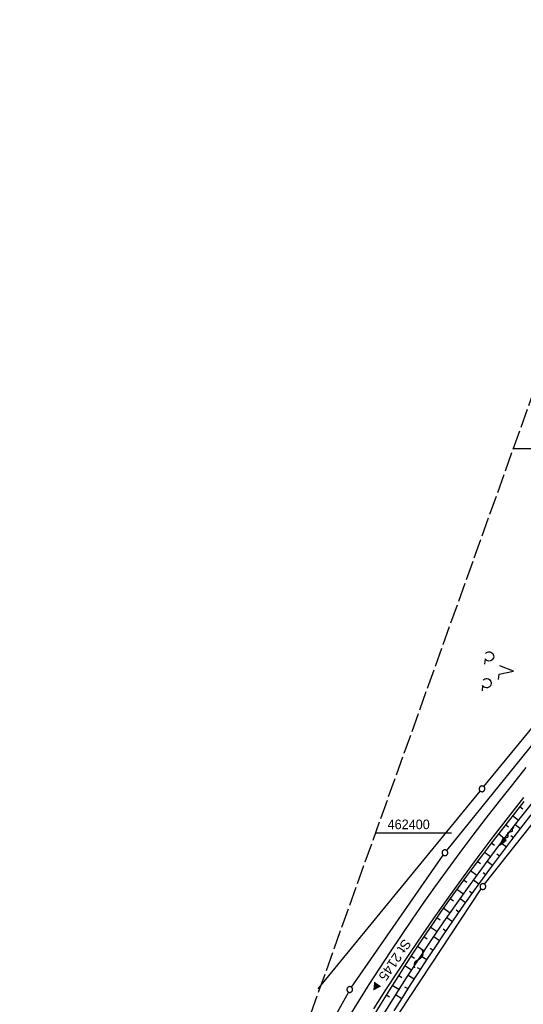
# Model space of a CAD drawing. Extents: x 510661 to 511244, y 462045 to 463013.
# Tile 8 of 30: x 510661 to 510792, y 462355 to 462611. Entities that reach past the tile are written whole.
import ezdxf

# ---------------------------------------------------------------- set-up
doc = ezdxf.new("R2010")
doc.units = 0
doc.header["$LTSCALE"] = 10
doc.header["$MEASUREMENT"] = 0
doc.linetypes.add('LT00', pattern=[0])
doc.linetypes.add('LT14', pattern=[0.6, 0.5, -0.1])
doc.layers.get('0').update_dxf_attribs({"linetype": 'LT00'})
for name, color, linetype in [('--FLIEßRICHTPFEIL', 180, 'Continuous'), ('--WASSER_NUTZUNG', 180, 'Continuous'), ('DFK_GZPKT', 250, 'LT00'), ('DFK_KATASTER', 250, 'LT00'), ('DFK_NUTZUNG', 250, 'LT00'), ('ORTSRICHTUNG', 7, 'Continuous'), ('V106_AFBR_BAB', 250, 'LT00'), ('V106_BOESCH', 250, 'LT00'), ('V106_BOSCHUNG', 250, 'LT00'), ('V106_RASTER', 250, 'LT00')]:
    doc.layers.add(name, color=color, linetype=linetype)
doc.layers.add('-BLATT_106-RAND', color=7, linetype='LT14', plot=False)
doc.styles.add('Beschrift', font='ARIAL.TTF')
doc.styles.get("Standard").update_dxf_attribs({"font": 'ARIAL.TTF'})

# ---------------------------------------------------------------- blocks, each defined once
blk = doc.blocks.new('SYMB7010')
at = {"color": 0, "linetype": 'ByBlock'}
for points in [[(-0.031408, 0.499213), (-0.093728, 0.49134), (-0.15457, 0.475719), (-0.212975, 0.452595), (-0.268021, 0.422333), (-0.31884, 0.385411), (-0.36463, 0.342411), (-0.40467, 0.29401), (-0.438329, 0.240973), (-0.465074, 0.184136), (-0.484486, 0.124395), (-0.496256, 0.062692), (-0.5002, 0)], [(-0.5002, 0), (-0.496256, -0.062692), (-0.484486, -0.124395), (-0.465075, -0.184136), (-0.438329, -0.240973), (-0.404671, -0.29401), (-0.36463, -0.342411), (-0.31884, -0.385411), (-0.268021, -0.422333), (-0.212975, -0.452595), (-0.154571, -0.475719), (-0.093728, -0.49134), (-0.031408, -0.499213), (0.031408, -0.499213)], [(0.5002, 0), (0.496256, 0.062692), (0.484485, 0.124395), (0.465074, 0.184136), (0.438329, 0.240973), (0.40467, 0.29401), (0.36463, 0.342411), (0.31884, 0.385411), (0.268021, 0.422333), (0.212975, 0.452595), (0.15457, 0.475719), (0.093728, 0.49134), (0.031408, 0.499213), (-0.031408, 0.499213)], [(0.031408, -0.499213), (0.093728, -0.491341), (0.15457, -0.475719), (0.212975, -0.452595), (0.268021, -0.422333), (0.31884, -0.385411), (0.36463, -0.342411), (0.404671, -0.294011), (0.438329, -0.240974), (0.465075, -0.184136), (0.484486, -0.124395), (0.496256, -0.062692), (0.500201, 0)]]:
    blk.add_lwpolyline(points, dxfattribs=at)
blk = doc.blocks.new('FLIEßRICHTPFEIL')
at = {"layer": '--FLIEßRICHTPFEIL'}
blk.add_hatch(color=256, dxfattribs=at).paths.add_polyline_path([(-1.95, 0.4875), (-1.95, -0.4875), (0, 0)])
for p, q in [((-1.95, 0.4875), (-1.95, -0.4875)), ((-1.95, 0.4875), (0, 0)), ((0, 0), (-1.95, -0.4875))]:
    blk.add_line(p, q, dxfattribs=at)
at = {"layer": '--FLIEßRICHTPFEIL', "start_tangent": (-1, 0), "end_tangent": (-1, 0)}
blk.add_spline([(-1.95, 0), (-2.4375, 0), (-2.925, 0.325), (-3.4125, 0), (-3.9, -0.325), (-4.3875, 0), (-4.875, 0.325), (-5.3625, 0), (-5.85, 0)], degree=3, dxfattribs=at)
blk = doc.blocks.new('SYMB7251')
at = {"color": 0, "linetype": 'ByBlock'}
for points in [[(-0.25, 0), (-0.208333, 0.028889), (-0.166667, 0.051111), (-0.125, 0.06), (-0.083333, 0.051111), (-0.041667, 0.028889), (0, 0)], [(0, 0), (0.041667, -0.028889), (0.083333, -0.051111), (0.125, -0.06), (0.166667, -0.051111), (0.208333, -0.028889), (0.25, 0)]]:
    blk.add_lwpolyline(points, dxfattribs=at)
blk = doc.blocks.new('SYMB7201')
at = {"color": 0, "linetype": 'ByBlock'}
for p, q in [((0, 0.385), (-0.11, 0.015)), ((-0.255, -0.385), (-0.115, -0.385)), ((0.445, -0.385), (0.585, -0.385))]:
    blk.add_line(p, q, dxfattribs=at)
for points in [[(0.25, 0.015), (0.11, 0.015), (0, 0.385)], [(-0.393816, -0.383308), (-0.416239, -0.362945), (-0.432849, -0.337617), (-0.442589, -0.308936), (-0.444836, -0.27873), (-0.439449, -0.248923), (-0.426769, -0.221415), (-0.407606, -0.197958), (-0.38318, -0.180047), (-0.355047, -0.168823), (-0.325, -0.165), (-0.294953, -0.168823), (-0.26682, -0.180047), (-0.242394, -0.197959), (-0.223231, -0.221415), (-0.210551, -0.248923), (-0.205164, -0.27873), (-0.207411, -0.308936), (-0.21715, -0.337617), (-0.233761, -0.362945), (-0.256184, -0.383308)], [(0.306185, -0.383308), (0.283761, -0.362945), (0.267151, -0.337617), (0.257411, -0.308936), (0.255164, -0.27873), (0.260552, -0.248923), (0.273231, -0.221415), (0.292394, -0.197958), (0.31682, -0.180047), (0.344953, -0.168823), (0.375, -0.165), (0.405047, -0.168823), (0.43318, -0.180047), (0.457606, -0.197959), (0.476769, -0.221415), (0.489449, -0.248923), (0.494836, -0.27873), (0.492589, -0.308936), (0.48285, -0.337617), (0.466239, -0.362945), (0.443816, -0.383308)]]:
    blk.add_lwpolyline(points, dxfattribs=at)

msp = doc.modelspace()

# ---------------------------------------------------------------- linework, layer by layer
at = {"layer": '-BLATT_106-RAND'}
msp.add_lwpolyline([(510973.54, 463012.73), (510661.23, 462142.05), (510931.38, 462045.15), (511243.69, 462915.83), (510973.54, 463012.73)], dxfattribs=at)
at = {"layer": 'DFK_KATASTER'}
for p, q in [((510781.97, 462412.07), (510833.29, 462474.64)), ((510772.31, 462395.46), (510801, 462430.92)), ((510782.18, 462386.68), (510809.34, 462421.12)), ((510738.85, 462359.52), (510781.01, 462410.91)), ((510747.51, 462359.93), (510771.41, 462394.26)), ((510752.96, 462342.73), (510781.31, 462385.46)), ((510746.72, 462358.66), (510724.79, 462319.23))]:
    msp.add_line(p, q, dxfattribs=at)
at = {"layer": 'V106_AFBR_BAB'}
for points in [[(510792.93, 462417), (510789.42, 462412.65), (510785.95, 462408.26), (510782.52, 462403.85), (510779.12, 462399.41), (510775.76, 462394.94), (510772.44, 462390.44), (510769.17, 462385.91), (510766.22, 462381.76), (510763.31, 462377.58), (510760.43, 462373.38), (510757.6, 462369.15), (510754.8, 462364.9), (510752.04, 462360.61), (510749.33, 462356.31), (510746.65, 462351.97)], [(510792.31, 462409.23), (510788.29, 462404.14), (510784.32, 462399), (510780.41, 462393.83), (510776.55, 462388.61), (510772.74, 462383.36), (510769.38, 462378.6), (510766.06, 462373.81), (510762.79, 462368.98), (510759.57, 462364.12), (510756.4, 462359.23), (510753.29, 462354.3)]]:
    msp.add_lwpolyline(points, dxfattribs=at)
at = {"layer": 'V106_BOESCH'}
for points in [[(510792.4, 462408.18), (510790.21, 462405.43), (510788.03, 462402.67), (510785.86, 462399.89), (510783.71, 462397.11), (510781.58, 462394.32), (510779.46, 462391.51), (510777.36, 462388.69), (510775.29, 462385.85), (510773.24, 462382.99), (510770.89, 462379.66), (510768.57, 462376.3), (510766.28, 462372.92), (510764.02, 462369.52), (510761.79, 462366.1), (510759.58, 462362.66), (510757.4, 462359.21), (510755.24, 462355.74), (510753.1, 462352.26)], [(510755.59, 462352.42), (510758.69, 462357.39), (510761.83, 462362.32), (510765.04, 462367.22), (510768.29, 462372.09), (510771.6, 462376.92), (510774.96, 462381.71), (510778.18, 462386.23), (510781.46, 462390.71), (510784.77, 462395.16), (510788.14, 462399.58), (510791.54, 462403.96), (510795, 462408.3)], [(510758.68, 462353.8), (510760.8, 462357.17), (510762.93, 462360.53), (510765.08, 462363.87), (510767.25, 462367.2), (510769.44, 462370.52), (510771.65, 462373.82), (510773.89, 462377.1), (510776.16, 462380.37), (510778.66, 462383.91), (510781.2, 462387.42), (510783.76, 462390.92), (510786.35, 462394.4), (510788.97, 462397.85), (510791.61, 462401.3), (510794.28, 462404.72)]]:
    msp.add_lwpolyline(points, dxfattribs=at)
at = {"layer": 'V106_BOSCHUNG'}
for p, q in [((510792.09, 462406.23), (510791.33, 462406.84)), ((510788.38, 462401.52), (510787.6, 462402.12)), ((510791, 462403.27), (510789.46, 462404.49)), ((510791.48, 462401.12), (510790.13, 462402.16)), ((510787.33, 462398.53), (510785.75, 462399.75)), ((510784.72, 462396.76), (510783.91, 462397.37)), ((510787.83, 462396.36), (510786.47, 462397.4)), ((510789.65, 462398.75), (510788.97, 462399.26)), ((510783.72, 462393.77), (510782.08, 462394.99)), ((510786.03, 462393.97), (510785.34, 462394.49)), ((510781.1, 462391.98), (510780.27, 462392.59)), ((510784.24, 462391.57), (510782.85, 462392.6)), ((510780.16, 462388.95), (510778.47, 462390.19)), ((510782.46, 462389.16), (510781.76, 462389.67)), ((510777.54, 462387.15), (510776.69, 462387.77)), ((510780.7, 462386.74), (510779.29, 462387.76)), ((510776.65, 462384.09), (510774.92, 462385.34)), ((510778.95, 462384.31), (510778.24, 462384.82)), ((510774.04, 462382.27), (510773.17, 462382.89)), ((510777.21, 462381.87), (510775.78, 462382.88)), ((510773.19, 462379.21), (510771.43, 462380.44)), ((510775.49, 462379.42), (510774.77, 462379.92)), ((510770.6, 462377.36), (510769.72, 462377.97)), ((510773.79, 462376.95), (510772.33, 462377.96)), ((510769.79, 462374.28), (510768.02, 462375.49)), ((510772.1, 462374.48), (510771.36, 462374.98)), ((510767.22, 462372.4), (510766.33, 462373)), ((510770.43, 462372), (510768.92, 462373.01)), ((510766.43, 462369.32), (510764.67, 462370.5)), ((510768.77, 462369.5), (510768, 462370.01)), ((510763.9, 462367.41), (510763.01, 462367.99)), ((510767.12, 462367), (510765.57, 462368.02)), ((510763.13, 462364.32), (510761.38, 462365.47)), ((510765.49, 462364.49), (510764.7, 462365)), ((510760.63, 462362.38), (510759.75, 462362.94)), ((510763.86, 462361.98), (510762.27, 462363)), ((510759.89, 462359.29), (510758.14, 462360.4)), ((510762.25, 462359.46), (510761.45, 462359.96)), ((510757.42, 462357.31), (510756.55, 462357.85)), ((510760.64, 462356.92), (510759.03, 462357.94))]:
    msp.add_line(p, q, dxfattribs=at)
at = {"layer": 'V106_RASTER'}
for p, q in [((510789.63, 462500), (510809.38, 462500)), ((510773.52, 462400), (510753.76, 462400))]:
    msp.add_line(p, q, dxfattribs=at)

# ---------------------------------------------------------------- block references
at = {"layer": '--FLIEßRICHTPFEIL', "rotation": 232.3776}
msp.add_blockref('FLIEßRICHTPFEIL', (510786.17, 462396.84), dxfattribs=at)
at = {"layer": '--WASSER_NUTZUNG', "xscale": 9.999999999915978, "yscale": 10.00000000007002, "zscale": 10, "rotation": 66.40414284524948}
msp.add_blockref('SYMB7251', (510765.04, 462367.22), dxfattribs=at)
at = {"layer": 'DFK_GZPKT', "xscale": 1.500000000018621, "yscale": 1.5, "zscale": 1.5, "rotation": 264.7377099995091}
for p in [(510781.49, 462411.49), (510771.84, 462394.88), (510781.72, 462386.09), (510747.08, 462359.32)]:
    msp.add_blockref('SYMB7010', p, dxfattribs=at)
at = {"layer": 'DFK_NUTZUNG', "xscale": 10.00000000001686, "yscale": 10, "zscale": 10, "rotation": 264.7377100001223}
msp.add_blockref('SYMB7201', (510785.87, 462442.42), dxfattribs=at)

# ---------------------------------------------------------------- texts
at = {"layer": 'ORTSRICHTUNG', "insert": (510756.52, 462365.89), "char_height": 2.5, "attachment_point": 8, "rotation": 235.8514, "style": 'Beschrift'}
msp.add_mtext('St 2145 ►', dxfattribs=at)
at = {"layer": 'V106_RASTER', "width": 0.941}
msp.add_text(' 462400', height=2.5, rotation=0.0008, dxfattribs=at).set_placement((510756.02, 462401))

doc.saveas('drawing.dxf')
